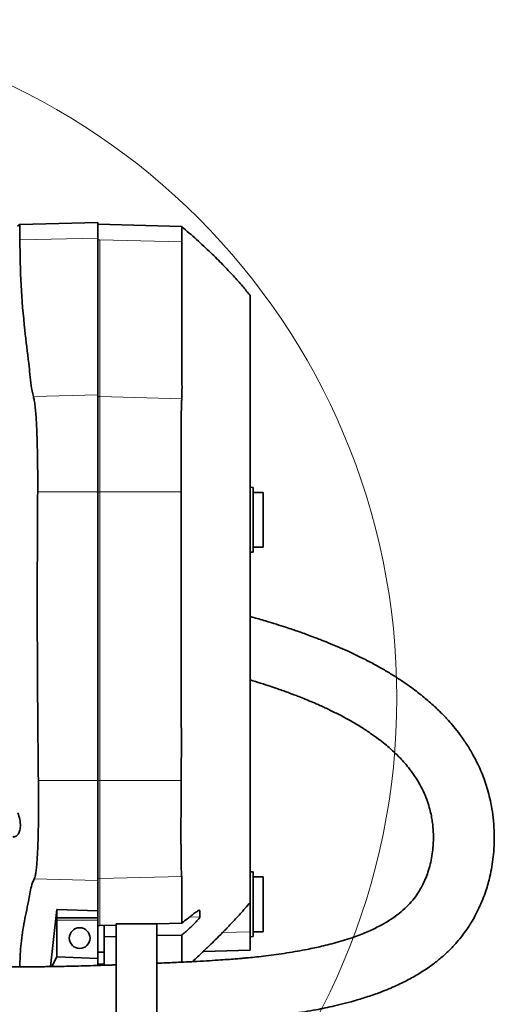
# Model space of a CAD drawing. Header units: millimetres. Extents: x 0 to 12429, y 0 to 8400.
# Tile 28 of 138: x 2621 to 2855, y 5055 to 5540. Entities that reach past the tile are written whole.
import ezdxf

# ---------------------------------------------------------------- set-up
doc = ezdxf.new("R2010")
doc.units = ezdxf.units.MM
doc.header["$LTSCALE"] = 20

msp = doc.modelspace()

# ---------------------------------------------------------------- linework, layer by layer
at = {"color": 7, "linetype": 'Continuous', "lineweight": 35}
for p, q in [((2621.125791, 5439.162206), (2619.849359, 5438.224241)), ((2659.426827, 5439.97503), (2620.848672, 5438.964825)), ((2659.426827, 5432.325937), (2659.426827, 5439.97503)), ((2700.709914, 5437.998738), (2659.426827, 5439.079774)), ((2659.426827, 5355.090358), (2659.426827, 5432.325937)), ((2659.426827, 5307.253695), (2659.426827, 5355.090358)), ((2735.926827, 5309.501162), (2734.426827, 5309.579774)), ((2735.926827, 5293.579774), (2735.926827, 5309.501162)), ((2659.426827, 5165.213175), (2659.426827, 5307.253695)), ((2740.926827, 5307.079774), (2735.926827, 5307.079774)), ((2740.926827, 5293.579774), (2740.926827, 5307.079774)), ((2735.926827, 5277.658385), (2735.926827, 5293.579774)), ((2740.926827, 5280.079774), (2740.926827, 5293.579774)), ((2734.426827, 5277.579774), (2735.926827, 5277.658385)), ((2735.926827, 5280.079774), (2740.926827, 5280.079774)), ((2659.426827, 5115.945038), (2659.426827, 5165.213175)), ((2735.926827, 5120.150343), (2734.426827, 5120.228954)), ((2659.426827, 5101.07766), (2659.426827, 5115.945038)), ((2735.926827, 5104.228954), (2735.926827, 5120.150343)), ((2740.926827, 5117.728954), (2735.926827, 5117.728954)), ((2740.926827, 5102.045471), (2740.926827, 5117.728954)), ((2636.091896, 5073.542101), (2639.162211, 5101.615062)), ((2659.426827, 5101.07766), (2639.162211, 5101.615062)), ((2639.162211, 5097.579774), (2639.162211, 5101.615062)), ((2659.426827, 5097.579774), (2659.426827, 5101.07766)), ((2709.70485, 5098.045282), (2709.70485, 5101.206261)), ((2734.426827, 5104.962984), (2734.426827, 5090.595879)), ((2735.926827, 5088.307566), (2735.926827, 5104.228954)), ((2740.926827, 5090.728954), (2740.926827, 5102.045471)), ((2639.092391, 5078.290386), (2639.092391, 5096.379774)), ((2639.162211, 5097.579774), (2639.113337, 5097.579774)), ((2639.162211, 5097.579774), (2659.426827, 5097.579774)), ((2659.426827, 5097.579774), (2659.426827, 5096.379774)), ((2659.426827, 5077.579859), (2659.426827, 5096.379774)), ((2660.426827, 5093.715852), (2659.426827, 5093.685864)), ((2668.426827, 5093.95367), (2660.426827, 5093.715852)), ((2662.426827, 5080.579774), (2662.426827, 5093.775307)), ((2668.426827, 5094.579774), (2668.426827, 5026.579774)), ((2688.426827, 5094.579774), (2668.426827, 5094.579774)), ((2700.74157, 5094.914298), (2688.426827, 5094.548215)), ((2688.426827, 5026.579774), (2688.426827, 5094.579774)), ((2662.426827, 5088.21985), (2668.426827, 5088.351768)), ((2688.426827, 5088.791496), (2700.74157, 5089.062252)), ((2734.426827, 5090.595879), (2734.426827, 5081.640985)), ((2734.426827, 5088.228954), (2735.926827, 5088.307566)), ((2735.926827, 5090.728954), (2740.926827, 5090.728954)), ((2711.414488, 5081.038385), (2734.426827, 5081.640985)), ((2636.681463, 5073.551304), (2639.092391, 5078.290386)), ((2639.092391, 5078.290386), (2659.426827, 5077.579859)), ((2659.426827, 5080.579774), (2662.426827, 5080.579774)), ((2659.426827, 5075.491114), (2659.426827, 5077.579859)), ((2662.426827, 5074.806271), (2662.426827, 5080.579774)), ((2659.426827, 5074.806271), (2659.426827, 5075.491114)), ((2659.426827, 5074.806271), (2662.426827, 5074.806271)), ((2659.426827, 5074.097918), (2659.426827, 5074.806271)), ((2662.426827, 5074.196243), (2662.426827, 5074.806271))]:
    msp.add_line(p, q, dxfattribs=at)
at = {"color": 8, "linetype": 'Continuous', "lineweight": 18}
for p, q in [((2659.426827, 5432.325937), (2620.922375, 5431.359262)), ((2660.426827, 5431.442512), (2659.426827, 5431.467618)), ((2660.426827, 5354.206933), (2660.426827, 5431.442512)), ((2700.768035, 5430.429725), (2660.426827, 5431.442512)), ((2659.426827, 5355.090358), (2627.620814, 5354.291851)), ((2660.426827, 5354.206933), (2659.426827, 5354.232039)), ((2700.758336, 5353.194389), (2660.426827, 5354.206933)), ((2660.426827, 5307.253695), (2660.426827, 5354.206933)), ((2659.426827, 5307.253695), (2629.72167, 5307.253695)), ((2660.426827, 5307.253695), (2659.426827, 5307.253695)), ((2700.49612, 5307.253695), (2660.426827, 5307.253695)), ((2660.426827, 5165.213175), (2660.426827, 5307.253695)), ((2659.426827, 5165.213175), (2630.075171, 5165.213175)), ((2660.426827, 5165.213175), (2659.426827, 5165.213175)), ((2700.49503, 5165.213175), (2660.426827, 5165.213175)), ((2660.426827, 5116.854899), (2660.426827, 5165.213175)), ((2659.426827, 5115.945038), (2628.011317, 5116.757343)), ((2660.426827, 5116.854899), (2659.426827, 5116.829042)), ((2700.730797, 5117.897031), (2660.426827, 5116.854899)), ((2660.426827, 5093.715852), (2660.426827, 5116.854899)), ((2709.70485, 5101.206261), (2709.24436, 5101.194354)), ((2659.426827, 5096.379774), (2639.092391, 5096.379774)), ((2709.70485, 5098.045282), (2704.534141, 5097.911584)), ((2734.426827, 5090.595879), (2720.948227, 5090.393436))]:
    msp.add_line(p, q, dxfattribs=at)
at = {"color": 7, "linetype": 'Continuous', "lineweight": 35, "flags": 128}
msp.add_lwpolyline([(2700.739702, 5075.723911), (2700.74157, 5080.901907), (2700.74157, 5088.336848), (2700.74157, 5089.062252)], dxfattribs=at)
at = {"color": 7, "linetype": 'Continuous', "lineweight": 18}
msp.add_circle((2472.871416, 5205.914591), 333.920663, dxfattribs=at)
at = {"color": 7, "linetype": 'Continuous', "lineweight": 35}
msp.add_circle((2650.426827, 5087.579774), 5.1, dxfattribs=at)
msp.add_ellipse((2639.113337, 5096.379774), major_axis=(0, 1.2), ratio=0.0174550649, start_param=0, end_param=1.5707963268, dxfattribs=at)
for points, knots in [([(2620.848672, 5438.964825), (2620.853914, 5438.871534), (2620.862973, 5438.710311), (2620.880418, 5437.569386), (2620.895544, 5436.060277), (2620.908869, 5434.043786), (2620.917869, 5432.254975), (2620.922375, 5431.359262)], [0, 0, 0, 0, 0.25420677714, 0.43931045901, 0.62494358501, 0.81219768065, 1, 1, 1, 1]), ([(2700.768035, 5430.429725), (2700.76292, 5431.555562), (2700.752666, 5433.81273), (2700.738258, 5436.140059), (2700.726268, 5437.530512), (2700.714325, 5438.148328), (2700.709197, 5437.969616), (2700.708789, 5437.955387)], [0, 0, 0, 0, 0.2416144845, 0.4844080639, 0.7308643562, 0.9785723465, 1, 1, 1, 1]), ([(2734.426827, 5404.079684), (2733.189493, 5405.600245), (2730.548586, 5408.845655), (2726.093275, 5413.870386), (2720.88953, 5419.38644), (2714.831417, 5425.375444), (2708.051557, 5431.682273), (2703.190965, 5435.853636), (2700.723, 5437.971645)], [0, 0, 0, 0, 0.1232257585, 0.2630070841, 0.4206395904, 0.5976274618, 0.7956954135, 1, 1, 1, 1]), ([(2620.922375, 5431.359262), (2621.05694, 5423.95414), (2621.326068, 5409.143965), (2623.04554, 5388.906035), (2624.968896, 5374.263458), (2625.913231, 5365.175579), (2626.345694, 5359.717279), (2627.195836, 5356.100061), (2627.620814, 5354.291851)], [0, 0, 0, 0, 0.2876477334, 0.5752927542, 0.787631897, 0.8584324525, 0.9292318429, 1, 1, 1, 1]), ([(2700.758336, 5353.194389), (2700.817778, 5355.070096), (2700.936669, 5358.821738), (2700.672118, 5366.337599), (2700.836442, 5379.473097), (2700.7358, 5401.466136), (2700.756095, 5419.701543), (2700.768035, 5430.429725)], [0, 0, 0, 0, 0.0729156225, 0.145840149, 0.2916788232, 0.5832833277, 1, 1, 1, 1]), ([(2734.426827, 5105.151373), (2734.426827, 5105.135068), (2734.426827, 5105.083766), (2734.426827, 5105.591855), (2734.426827, 5106.765609), (2734.426827, 5109.826014), (2734.426827, 5116.100736), (2734.426827, 5124.495991), (2734.426827, 5133.388152), (2734.426827, 5139.510014), (2734.426827, 5143.721651), (2734.426827, 5145.419554), (2734.426827, 5146.412088), (2734.426827, 5148.235449), (2734.426827, 5151.026447), (2734.426827, 5154.827881), (2734.426827, 5159.606707), (2734.426827, 5165.166503), (2734.426827, 5171.250347), (2734.426827, 5177.793507), (2734.426827, 5186.700424), (2734.426827, 5197.809231), (2734.426827, 5215.467458), (2734.426827, 5234.391138), (2734.426827, 5258.017742), (2734.426827, 5276.189941), (2734.426827, 5290.378064), (2734.426827, 5297.170369), (2734.426827, 5302.694681), (2734.426827, 5308.546598), (2734.426827, 5314.378484), (2734.426827, 5319.610355), (2734.426827, 5323.984859), (2734.426827, 5327.53687), (2734.426827, 5334.964347), (2734.426827, 5349.269862), (2734.426827, 5369.129776), (2734.426827, 5385.07054), (2734.426827, 5391.924651), (2734.426827, 5395.929737), (2734.426827, 5399.084699), (2734.426827, 5401.766341), (2734.426827, 5403.451839), (2734.426827, 5404.193266), (2734.426827, 5404.028924), (2734.426827, 5404.006323)], [0, 0, 0, 0, 0.0056192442, 0.0176800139, 0.0298943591, 0.0421152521, 0.0911515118, 0.187407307, 0.2489916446, 0.3105759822, 0.341368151, 0.3490717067, 0.3567674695, 0.3646879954, 0.3726084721, 0.3812706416, 0.3901839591, 0.3988461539, 0.4077595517, 0.4164226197, 0.4253370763, 0.4426050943, 0.4598734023, 0.4944100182, 0.5166266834, 0.5522911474, 0.5654935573, 0.5721231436, 0.5788625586, 0.5875211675, 0.5964306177, 0.6050891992, 0.6139982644, 0.6226601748, 0.6315732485, 0.7010452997, 0.8399894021, 0.8941587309, 0.9212433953, 0.9347866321, 0.9483285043, 0.9644767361, 0.980736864, 0.9973507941, 1, 1, 1, 1]), ([(2627.620814, 5354.291851), (2627.77719, 5353.655773), (2628.090543, 5352.38117), (2628.469347, 5349.601432), (2628.785782, 5346.338402), (2629.044847, 5342.615471), (2629.255396, 5338.571119), (2629.427186, 5334.13415), (2629.561142, 5329.349728), (2629.65893, 5324.290552), (2629.720477, 5318.882646), (2629.749355, 5313.180084), (2629.730898, 5309.229156), (2629.72167, 5307.253695)], [0, 0, 0, 0, 0.0956940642, 0.1917559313, 0.2874506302, 0.3747697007, 0.462367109, 0.549685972, 0.6370086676, 0.724609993, 0.8119325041, 0.9059664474, 1, 1, 1, 1]), ([(2700.49612, 5307.253695), (2700.476564, 5309.946212), (2700.437454, 5315.331251), (2700.41283, 5323.18471), (2700.40811, 5330.577514), (2700.427089, 5337.320856), (2700.4695, 5343.199935), (2700.538368, 5347.740025), (2700.627082, 5351.10382), (2700.714585, 5352.497534), (2700.758336, 5353.194389)], [0, 0, 0, 0, 0.1314265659, 0.2628534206, 0.3942794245, 0.5257055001, 0.6571404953, 0.7885753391, 0.8942879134, 1, 1, 1, 1]), ([(2629.72167, 5307.253695), (2629.654124, 5295.448022), (2629.484908, 5265.872208), (2629.542776, 5218.523814), (2629.897703, 5182.9837), (2630.075171, 5165.213175)], [0, 0, 0, 0, 0.2493442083, 0.6246622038, 1, 1, 1, 1]), ([(2700.49503, 5165.213175), (2700.523524, 5171.815636), (2700.580513, 5185.020749), (2700.449951, 5211.430926), (2700.510268, 5241.707079), (2700.495484, 5275.848792), (2700.495908, 5296.785394), (2700.49612, 5307.253695)], [0, 0, 0, 0, 0.1394492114, 0.2789024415, 0.5578040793, 0.7789020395, 1, 1, 1, 1]), ([(2688.427087, 5044.843069), (2690.084067, 5044.906912), (2694.749585, 5045.086673), (2702.06025, 5045.436544), (2709.993777, 5045.876854), (2716.851346, 5046.325836), (2722.54414, 5046.752381), (2727.118171, 5047.134478), (2730.624741, 5047.452525), (2733.261431, 5047.706666), (2735.425101, 5047.924398), (2738.40765, 5048.235625), (2742.810552, 5048.724904), (2748.407415, 5049.409568), (2754.25452, 5050.202714), (2759.950477, 5051.06372), (2765.306518, 5051.975828), (2770.258393, 5052.924606), (2775.038385, 5053.941492), (2780.185614, 5055.161639), (2785.809226, 5056.663445), (2791.828301, 5058.489732), (2798.541582, 5060.814897), (2805.543181, 5063.657227), (2812.43027, 5066.997417), (2818.611821, 5070.547317), (2823.923883, 5074.14008), (2828.581802, 5077.80805), (2832.599093, 5081.453777), (2836.215024, 5085.256214), (2839.301927, 5089.030818), (2841.657316, 5092.345974), (2843.592531, 5095.382615), (2845.418636, 5098.554837), (2847.355897, 5102.388482), (2849.149625, 5106.548925), (2850.626843, 5110.622144), (2851.769231, 5114.370173), (2852.784698, 5118.354429), (2853.66051, 5122.73369), (2854.358267, 5127.740002), (2854.782988, 5133.134329), (2854.861243, 5139.072808), (2854.502359, 5145.199082), (2853.735153, 5151.023465), (2852.717231, 5156.126318), (2851.53114, 5160.675834), (2850.157055, 5164.969021), (2848.548066, 5169.180355), (2846.614625, 5173.513164), (2844.237553, 5178.11177), (2841.319566, 5182.959656), (2838.123119, 5187.54981), (2835.055776, 5191.443986), (2831.93447, 5195.048931), (2828.390129, 5198.77828), (2823.932446, 5202.992747), (2818.575701, 5207.514715), (2813.23307, 5211.517416), (2808.161362, 5214.97092), (2803.618571, 5217.846983), (2798.665179, 5220.757623), (2793.325261, 5223.665513), (2787.863301, 5226.42067), (2782.613573, 5228.886152), (2777.688623, 5231.060376), (2773.243577, 5232.915933), (2769.397641, 5234.44506), (2765.979451, 5235.754566), (2762.872675, 5236.90466), (2760.102444, 5237.896558), (2757.643017, 5238.75582), (2755.069344, 5239.635055), (2751.609094, 5240.783045), (2747.166533, 5242.203445), (2741.643395, 5243.877658), (2737.294694, 5245.153292), (2734.768533, 5245.83478), (2734.426827, 5245.926963)], [0, 0, 0, 0, 0.0113375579, 0.0319228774, 0.0501932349, 0.0660936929, 0.0795841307, 0.0900485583, 0.0983334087, 0.1044235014, 0.1087897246, 0.113665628, 0.1255622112, 0.1401049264, 0.1538008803, 0.1679890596, 0.1818948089, 0.1935377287, 0.2051615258, 0.2181837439, 0.2330916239, 0.2490474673, 0.2659942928, 0.2876377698, 0.3078337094, 0.326617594, 0.3452290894, 0.360312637, 0.3753317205, 0.3900801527, 0.4040386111, 0.4161513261, 0.4244241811, 0.4348408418, 0.4475586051, 0.4613669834, 0.4738876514, 0.4850566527, 0.495421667, 0.5097630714, 0.5240489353, 0.5396452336, 0.5568727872, 0.5754808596, 0.5925703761, 0.6072319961, 0.6198367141, 0.6323283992, 0.645167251, 0.6575129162, 0.6717271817, 0.6877733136, 0.7035191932, 0.7166275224, 0.7271538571, 0.7411005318, 0.7569902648, 0.7749443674, 0.795132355, 0.807701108, 0.8210402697, 0.8351721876, 0.8501217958, 0.8655649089, 0.8796210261, 0.8919813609, 0.9042178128, 0.9140606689, 0.921480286, 0.930278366, 0.9376181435, 0.9423606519, 0.948755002, 0.9568921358, 0.9681555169, 0.9816859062, 0.9975227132, 1, 1, 1, 1]), ([(2734.426827, 5214.711606), (2736.169757, 5214.18225), (2739.470471, 5213.179769), (2744.010689, 5211.704797), (2747.813599, 5210.416898), (2750.475612, 5209.479547), (2752.216668, 5208.851564), (2753.299038, 5208.456045), (2754.548669, 5207.993925), (2756.279429, 5207.343497), (2758.734828, 5206.397348), (2761.799411, 5205.174757), (2765.25488, 5203.736165), (2769.324874, 5201.959568), (2773.927977, 5199.826816), (2779.032913, 5197.278355), (2784.196454, 5194.479451), (2789.18334, 5191.518806), (2793.722814, 5188.551055), (2797.608349, 5185.759359), (2800.83352, 5183.228809), (2803.505806, 5180.955907), (2805.848355, 5178.810611), (2808.037476, 5176.652229), (2810.277287, 5174.256355), (2812.819747, 5171.25899), (2815.543235, 5167.572528), (2818.134856, 5163.351975), (2820.276076, 5159.05393), (2821.893467, 5154.952733), (2823.031445, 5151.199203), (2823.784847, 5147.895394), (2824.291659, 5144.891798), (2824.629376, 5141.960479), (2824.821997, 5138.797076), (2824.828567, 5135.449017), (2824.607914, 5131.811086), (2824.107511, 5127.941804), (2823.281185, 5123.949584), (2822.178673, 5120.139061), (2820.88935, 5116.695043), (2819.281467, 5113.224501), (2817.260575, 5109.726652), (2814.680151, 5106.200719), (2811.623543, 5102.877233), (2808.019459, 5099.706414), (2803.803721, 5096.685432), (2798.942526, 5093.814998), (2793.363578, 5091.081413), (2787.773743, 5088.823687), (2782.551614, 5087.031105), (2778.110993, 5085.688476), (2773.842766, 5084.538483), (2769.90096, 5083.579574), (2766.168029, 5082.747223), (2762.224374, 5081.936697), (2757.680239, 5081.084185), (2752.625849, 5080.235856), (2747.409701, 5079.468184), (2742.386571, 5078.824319), (2737.828776, 5078.314456), (2734.343833, 5077.967687), (2731.793811, 5077.732403), (2729.587076, 5077.538461), (2726.755721, 5077.303918), (2723.019007, 5077.017815), (2718.361567, 5076.693942), (2712.781291, 5076.346786), (2706.282412, 5075.988192), (2698.877706, 5075.627547), (2692.825008, 5075.358146), (2689.23823, 5075.211004), (2688.425137, 5075.177649)], [0, 0, 0, 0, 0.01564443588, 0.029627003, 0.04118937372, 0.05039507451, 0.05413120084, 0.05729712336, 0.060437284, 0.06576342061, 0.07348033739, 0.08352522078, 0.0948062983, 0.106597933, 0.12307323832, 0.1403567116, 0.15839024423, 0.17706536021, 0.19448223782, 0.20980131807, 0.22313735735, 0.23458066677, 0.24463421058, 0.25512600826, 0.26637395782, 0.27945848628, 0.29796741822, 0.31789163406, 0.33696611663, 0.35524569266, 0.37197014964, 0.3861662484, 0.39831361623, 0.41093421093, 0.42429360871, 0.43952818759, 0.45477857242, 0.47231743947, 0.49090446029, 0.50859500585, 0.52527263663, 0.54048075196, 0.56048264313, 0.5797835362, 0.59959047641, 0.61987518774, 0.64007314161, 0.6603875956, 0.68248703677, 0.70655171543, 0.72231004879, 0.73731656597, 0.75150212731, 0.76422282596, 0.77514231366, 0.78668186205, 0.80086499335, 0.81682323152, 0.832383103, 0.84743972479, 0.8612737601, 0.87245168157, 0.87784132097, 0.88339597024, 0.89144101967, 0.90205248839, 0.91523599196, 0.93098483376, 0.94927257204, 0.97004459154, 0.99320935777, 1, 1, 1, 1]), ([(2630.075171, 5165.213175), (2630.097751, 5163.202823), (2630.142998, 5159.174394), (2630.154728, 5153.226875), (2630.127778, 5147.625062), (2630.061828, 5142.443071), (2629.962301, 5137.706316), (2629.826194, 5133.310895), (2629.652992, 5129.326614), (2629.442001, 5125.790776), (2629.181906, 5122.636267), (2628.864012, 5120.007388), (2628.483506, 5117.923294), (2628.168509, 5117.145489), (2628.011317, 5116.757343)], [0, 0, 0, 0, 0.0869040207, 0.1741420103, 0.2610461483, 0.3403108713, 0.4198282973, 0.4990931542, 0.5783762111, 0.6579118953, 0.737195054, 0.8246835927, 0.9125121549, 1, 1, 1, 1]), ([(2700.730797, 5117.897031), (2700.676008, 5118.45292), (2700.566428, 5119.564705), (2700.475134, 5122.866394), (2700.410129, 5127.294105), (2700.37614, 5132.801402), (2700.362458, 5139.240445), (2700.371211, 5146.405114), (2700.402649, 5154.112839), (2700.446119, 5160.477095), (2700.484465, 5164.190174), (2700.49503, 5165.213175)], [0, 0, 0, 0, 0.1192783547, 0.2385578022, 0.3578316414, 0.4771056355, 0.5964665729, 0.7158273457, 0.835213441, 0.9545991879, 1, 1, 1, 1]), ([(2619.96194, 5149.302166), (2620.324823, 5148.16822), (2621.051749, 5145.896699), (2621.325226, 5142.655463), (2620.921895, 5140.058796), (2619.880187, 5138.249816), (2618.6296, 5137.480456), (2617.740146, 5137.354722), (2617.484703, 5137.318612)], [0, 0, 0, 0, 0.1863919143, 0.3733803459, 0.5499406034, 0.7268336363, 0.9215492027, 1, 1, 1, 1]), ([(2668.42548, 5074.400383), (2667.685881, 5074.373384), (2664.48529, 5074.256546), (2659.169095, 5074.085583), (2652.816511, 5073.898976), (2647.483834, 5073.763189), (2643.162302, 5073.667497), (2639.880644, 5073.60432), (2637.59747, 5073.565364), (2636.08232, 5073.541707), (2634.897495, 5073.524365), (2633.6785, 5073.507668), (2631.482667, 5073.480062), (2628.03575, 5073.444677), (2623.065499, 5073.413403), (2617.067944, 5073.406347), (2610.353558, 5073.43961), (2602.997925, 5073.525888), (2595.103019, 5073.676403), (2586.772447, 5073.903968), (2578.429466, 5074.203918), (2570.465966, 5074.557536), (2562.965705, 5074.951628), (2555.924947, 5075.376662), (2548.460363, 5075.883358), (2540.735418, 5076.474903), (2532.912423, 5077.150834), (2525.999593, 5077.811627), (2519.822871, 5078.455114), (2514.192716, 5079.088472), (2508.804577, 5079.740934), (2503.142156, 5080.478526), (2496.736037, 5081.383967), (2489.254702, 5082.548058), (2482.707111, 5083.683731), (2477.368475, 5084.688102), (2473.534285, 5085.445009), (2469.529236, 5086.275467), (2465.403083, 5087.174723), (2461.470272, 5088.075151), (2458.147361, 5088.869582), (2455.682197, 5089.477947), (2453.970809, 5089.909377), (2452.576633, 5090.266047), (2451.173269, 5090.629869), (2449.523737, 5091.0642), (2447.166843, 5091.695915), (2443.979853, 5092.573003), (2439.843351, 5093.753165), (2434.452341, 5095.354322), (2427.998735, 5097.372817), (2420.783763, 5099.765982), (2413.723164, 5102.236935), (2405.245197, 5105.356304), (2395.534928, 5109.172019), (2384.773678, 5113.748697), (2374.619247, 5118.439599), (2367.140892, 5122.098426), (2363.050974, 5124.28987), (2362.142961, 5124.776398)], [0, 0, 0, 0, 0.0070238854, 0.0303956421, 0.050519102, 0.0674237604, 0.081130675, 0.0916550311, 0.0986727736, 0.1028778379, 0.1060852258, 0.1099586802, 0.1144975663, 0.1270252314, 0.1428532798, 0.1619673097, 0.1843494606, 0.2070775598, 0.2323752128, 0.2599691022, 0.2869158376, 0.312382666, 0.3363788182, 0.3589135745, 0.3799962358, 0.4080886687, 0.4331562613, 0.4552255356, 0.4746144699, 0.4926636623, 0.509543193, 0.5266997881, 0.5475203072, 0.5716408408, 0.5993197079, 0.6112244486, 0.6237092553, 0.6367738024, 0.6504182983, 0.66417045, 0.6754272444, 0.6831403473, 0.6884796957, 0.6923188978, 0.6968947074, 0.7023191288, 0.7085916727, 0.7201605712, 0.7338196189, 0.7495659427, 0.7737101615, 0.798182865, 0.8219029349, 0.8448793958, 0.8840909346, 0.9210246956, 0.9558441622, 0.9901968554, 1, 1, 1, 1]), ([(2628.011317, 5116.757343), (2627.488552, 5115.528679), (2626.442798, 5113.07082), (2625.900441, 5109.349787), (2624.73868, 5103.160266), (2622.751847, 5094.565783), (2621.245376, 5083.828032), (2621.032973, 5076.786598), (2620.931315, 5073.41651)], [0, 0, 0, 0, 0.0857626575, 0.1715624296, 0.2573637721, 0.5144801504, 0.7676262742, 1, 1, 1, 1]), ([(2700.74157, 5094.914298), (2700.736548, 5097.648429), (2700.727002, 5102.845817), (2700.782533, 5109.276557), (2700.684312, 5113.584992), (2700.842058, 5116.052424), (2700.767882, 5117.282188), (2700.730797, 5117.897031)], [0, 0, 0, 0, 0.3569052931, 0.6784512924, 0.8392242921, 0.9196173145, 1, 1, 1, 1]), ([(2709.507308, 5101.249622), (2709.478108, 5101.265091), (2709.368078, 5101.323379), (2708.461391, 5100.796889), (2707.007285, 5099.794852), (2705.228428, 5098.456492), (2703.21363, 5096.892773), (2701.677616, 5095.663448), (2700.74157, 5094.914298)], [0, 0, 0, 0, 0.0545317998, 0.20547809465, 0.42382377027, 0.5854692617, 0.74738522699, 1, 1, 1, 1]), ([(2705.982857, 5075.981797), (2706.229184, 5076.206041), (2707.292062, 5077.173637), (2708.977435, 5078.742268), (2710.909913, 5080.556358), (2712.654071, 5082.213974), (2714.740412, 5084.218987), (2717.52467, 5086.941087), (2721.067937, 5090.491426), (2725.17095, 5094.744086), (2729.729215, 5099.64926), (2732.812617, 5103.21394), (2734.426827, 5105.080107)], [0, 0, 0, 0, 0.0245418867, 0.1058961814, 0.1696266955, 0.2198150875, 0.2831413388, 0.3827809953, 0.5066610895, 0.6526649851, 0.8181645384, 1, 1, 1, 1]), ([(2351.465619, 5096.54638), (2352.314479, 5096.100677), (2355.734947, 5094.304725), (2362.010305, 5091.228032), (2370.57414, 5087.192609), (2380.009972, 5083.037548), (2390.411469, 5078.784049), (2400.368735, 5075.057536), (2409.340084, 5071.966571), (2416.756099, 5069.580989), (2423.510853, 5067.539735), (2429.565736, 5065.80888), (2434.941979, 5064.345099), (2439.953217, 5063.037181), (2445.222251, 5061.715874), (2451.090745, 5060.309233), (2457.544661, 5058.838863), (2464.332209, 5057.37205), (2471.635278, 5055.879261), (2478.34697, 5054.590256), (2484.432993, 5053.484663), (2489.667046, 5052.576352), (2494.871221, 5051.717955), (2499.6058, 5050.976569), (2503.443057, 5050.40292), (2506.259221, 5049.997406), (2508.428033, 5049.693458), (2510.599976, 5049.395805), (2513.440944, 5049.018052), (2517.248868, 5048.534055), (2522.038096, 5047.961805), (2527.773024, 5047.329139), (2534.449949, 5046.662393), (2542.04924, 5045.991174), (2550.281616, 5045.366184), (2560.833149, 5044.695668), (2572.993359, 5044.113658), (2586.351865, 5043.697337), (2598.457023, 5043.479873), (2609.288532, 5043.395435), (2617.826596, 5043.393846), (2624.80735, 5043.424483), (2630.987517, 5043.470848), (2638.128649, 5043.549494), (2646.244187, 5043.669022), (2655.337818, 5043.844292), (2662.841225, 5044.011991), (2667.313597, 5044.143331), (2668.427516, 5044.176044)], [0, 0, 0, 0, 0.0087969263, 0.0354470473, 0.0641121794, 0.0956491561, 0.1300250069, 0.1672208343, 0.1932573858, 0.2172632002, 0.2389393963, 0.2583066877, 0.2753757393, 0.2903928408, 0.3061397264, 0.3255407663, 0.346128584, 0.3673141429, 0.3897681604, 0.4151233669, 0.4306594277, 0.4471359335, 0.4644074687, 0.47960052, 0.4915982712, 0.5003967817, 0.5059933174, 0.5119040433, 0.520776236, 0.5327034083, 0.5476896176, 0.5657406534, 0.5864604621, 0.6101550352, 0.6366800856, 0.6631288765, 0.708211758, 0.7493983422, 0.7866601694, 0.8199653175, 0.8492813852, 0.8653461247, 0.8842823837, 0.9061809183, 0.9310542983, 0.9589137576, 0.98976678, 1, 1, 1, 1]), ([(2700.74157, 5089.062252), (2701.115283, 5089.374845), (2702.163654, 5090.251754), (2703.851171, 5091.730926), (2705.935075, 5093.655614), (2707.807736, 5095.526827), (2709.121467, 5097.019606), (2709.648493, 5097.775863), (2709.690848, 5097.978346), (2709.70485, 5098.045282)], [0, 0, 0, 0, 0.091794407, 0.2575090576, 0.4229960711, 0.6410596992, 0.8037448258, 0.935121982, 1, 1, 1, 1])]:
    msp.add_open_spline(points, degree=3, knots=knots, dxfattribs=at)

doc.saveas('drawing.dxf')
